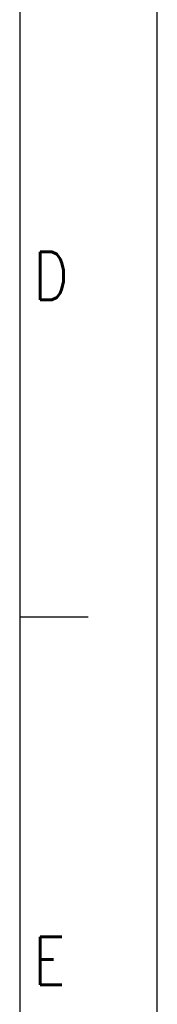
# Model space of a CAD drawing. Header units: millimetres. Extents: x 0 to 420, y 0 to 297.
# Tile 15 of 20: x 410 to 420, y 70 to 142. Entities that reach past the tile are written whole.
import ezdxf

# ---------------------------------------------------------------- set-up
doc = ezdxf.new("R2010")
doc.units = ezdxf.units.MM
doc.header["$LTSCALE"] = 23.1
doc.layers.get('0').update_dxf_attribs({"linetype": 'CONTINUOUS'})
doc.styles.get("Standard").update_dxf_attribs({"font": 'SIMPLEX.SHX', "width": 0.8})

msp = doc.modelspace()

# ---------------------------------------------------------------- linework, layer by layer
at = {"color": 7}
for p, q in [((420, 0), (420, 297)), ((410, 287), (410, 10)), ((414.983114, 98.5), (410, 98.5))]:
    msp.add_line(p, q, dxfattribs=at)

# ---------------------------------------------------------------- texts
at = {"color": 8, "char_height": 3.5, "width": 2.8, "attachment_point": 1, "line_spacing_factor": 0.9}
for s, insert in [('D', (411.01641759, 125.13183121)), ('E', (411.016886, 75.216336))]:
    msp.add_mtext(s, dxfattribs=dict(at, insert=insert))

doc.saveas('drawing.dxf')
